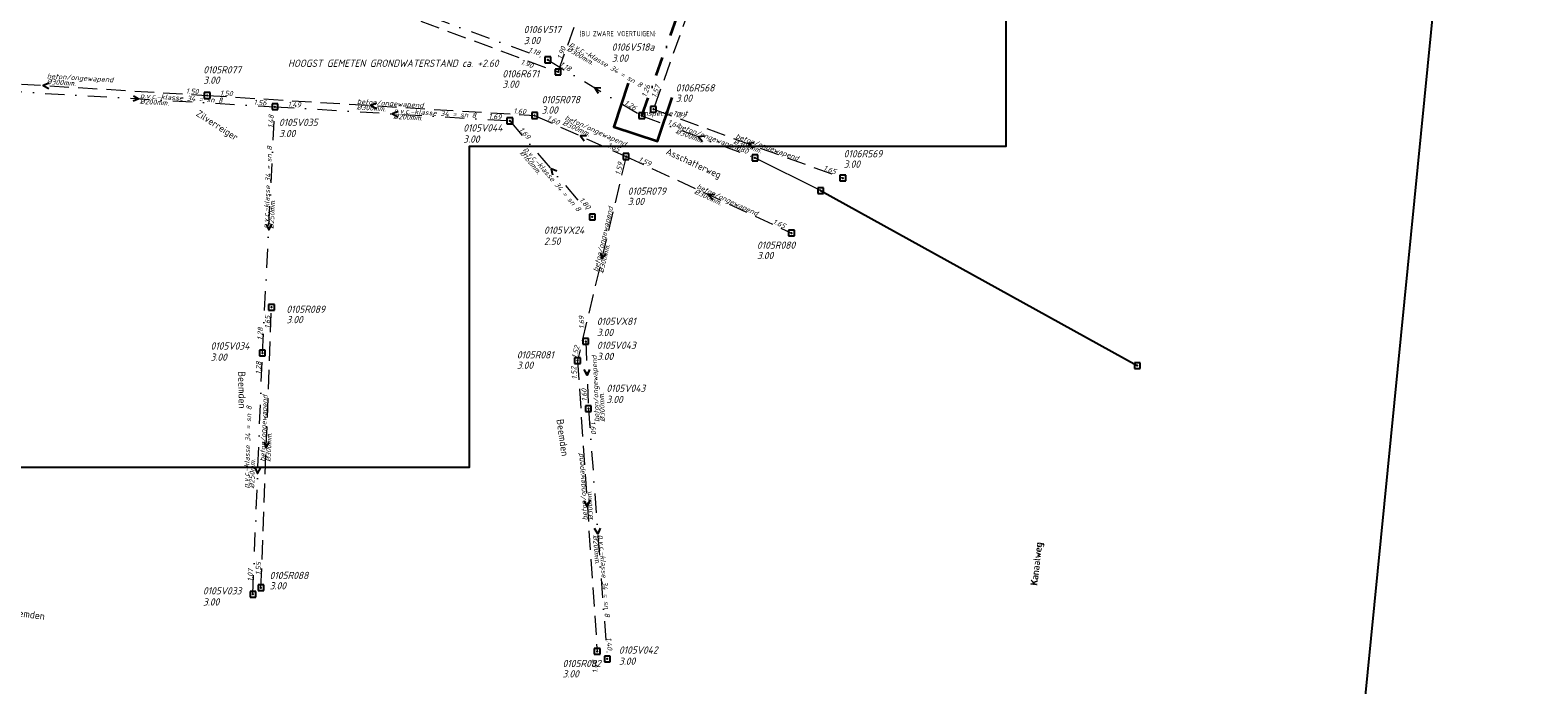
# Model space of a CAD drawing. Extents: x 155498 to 174806, y 452529 to 461643.
# Tile 40 of 44: x 158864 to 159257, y 460754 to 460925. Entities that reach past the tile are written whole.
import ezdxf
from ezdxf.enums import TextEntityAlignment as Align
from ezdxf.lldxf.tags import DXFTag

# ---------------------------------------------------------------- set-up
doc = ezdxf.new("R2010")
doc.units = 0
doc.header["$PDMODE"] = 64
doc.header["$PDSIZE"] = 1.5
doc.linetypes.add('RI-HWA', pattern=[7.4, 5, -2.4])
doc.linetypes.add('RI-VWA', pattern=[11, 5, -3, 0, -3])
doc.layers.get('0').update_dxf_attribs({"linetype": 'CONTINUOUS'})
doc.layers.get('DEFPOINTS').update_dxf_attribs({"linetype": 'CONTINUOUS'})
for name, color, linetype, lineweight in [('B-OI-RI-DRUK-G', 210, 'RI-PERS', 18), ('B-OI-RI-HWA-BOB-T18', 150, 'CONTINUOUS', 18), ('B-OI-RI-HWA-MATERIAAL-T18', 150, 'CONTINUOUS', 18), ('B-OI-RI-HWA-PUTDEKSELHOOGTE-T25', 150, 'CONTINUOUS', 25), ('B-OI-RI-HWA-PUTNUMMER-T25', 150, 'CONTINUOUS', 25), ('B-OI-RI-HWA_DIAMETER-T18', 150, 'CONTINUOUS', 18), ('B-OI-RI-HWA_RIOOLPUT-S', 150, 'CONTINUOUS', 25), ('B-OI-RI-HWA_TRANSPORTLEIDING-G', 150, 'RI-HWA', 18), ('B-OI-RI-STROOMRICHTING-S', 252, 'CONTINUOUS', 25), ('B-OI-RI-VWA-BOB-T18', 34, 'CONTINUOUS', 18), ('B-OI-RI-VWA-DIAMETER-T18', 34, 'CONTINUOUS', 18), ('B-OI-RI-VWA-MATERIAAL-T18', 34, 'CONTINUOUS', 18), ('B-OI-RI-VWA_PUTDEKSELHOOGTE-T25', 34, 'CONTINUOUS', 25), ('B-OI-RI-VWA_PUTNUMMER-T25', 34, 'CONTINUOUS', 25), ('B-OI-RI-VWA_RIOOLPUT-S', 34, 'CONTINUOUS', 25), ('B-OI-RI-VWA_TRANSPORTLEIDING-G', 34, 'RI-VWA', 18), ('B-XX-OG-TOPOGRAFIE-T18', 2, 'CONTINUOUS', 18), ('N-OI-RI-BIJZONDERDERHEDEN-T18', 134, 'CONTINUOUS', 18), ('N-OI-RI-VWA-BOB-T18', 36, 'CONTINUOUS', 18), ('N-OI-RI-VWA_PUTDEKSELHOOGTE-T25', 36, 'CONTINUOUS', 25), ('N-OI-RI-VWA_PUTNUMMER-T25', 36, 'CONTINUOUS', 25), ('N-OI-RI-VWA_RIOOLPUT-S', 36, 'CONTINUOUS', 25), ('N-OI-RI-VWA_TRANSPORTLEIDING-G', 36, 'RI-VWA', 35), ('N-OI-WH-T25', 2, 'CONTINUOUS', 25), ('N-RO-KG-GRENS_WERK-G', 7, 'XX-WERKGRENS', 35)]:
    doc.layers.add(name, color=color, linetype=linetype, lineweight=lineweight)
doc.layers.add('gemengd', color=10, linetype='CONTINUOUS')
doc.layers.add('persleiding', color=7, linetype='CONTINUOUS')
doc.styles.add('NLCS-ISO-M-T18', font='NLCS-ISO.ttf', dxfattribs={"height": 1.8})
doc.styles.add('NLCS-ISO-M500-T18_CURSIEF', font='NLCS-ISO.ttf', dxfattribs={"oblique": 15, "height": 0.9})
doc.styles.add('NLCS-ISO-M750-T18', font='NLCS-ISO.ttf', dxfattribs={"height": 1.35})
doc.styles.add('NLCS-ISO-M750-T18_CURSIEF', font='NLCS-ISO.ttf', dxfattribs={"oblique": 15, "height": 1.35})
doc.styles.add('NLCS-ISO-M750-T25_CURSIEF', font='NLCS-ISO.ttf', dxfattribs={"oblique": 15, "height": 1.875})
tags = doc.linetypes.add('RI-PERS', pattern='A,7,-2,["P",Standard,S=1.8,R=0,X=-0.5,Y=-0.9],-2,7,-2,[102,NLCS.SHX,S=1,R=180,X=0,Y=0],-2', length=22).pattern_tags.tags
tags[6] = DXFTag(74, 10)
doc.linetypes.add('XX-WERKGRENS', pattern='A,0,[137,NLCS.SHX,S=0.1,R=0,X=-1.1,Y=-1.35],-6', length=6)

# ---------------------------------------------------------------- blocks, each defined once
blk = doc.blocks.new('ACMAP_ANN_TEMPLATE_vwa-nap-l')
at = {"style": 'NLCS-ISO-M750-T18_CURSIEF', "oblique": 15}
blk.add_attdef('vwa-nap-l', (3.3, 0.2), '', height=1.35, dxfattribs=at)
blk = doc.blocks.new('ACMAP_ANN_TEMPLATE_type knoop')
at = {"layer": 'DEFPOINTS', "style": 'NLCS-ISO-M750-T18_CURSIEF', "oblique": 15}
blk.add_attdef('type_knoop', (0, 0), '', height=1.35, dxfattribs=at)
blk = doc.blocks.new('ACMAP_ANN_TEMPLATE_vwa-puth')
at = {"style": 'NLCS-ISO-M750-T25_CURSIEF', "oblique": 15}
blk.add_attdef('vwa-puth', (-3, 5), '', height=1.88, dxfattribs=at)
blk = doc.blocks.new('ACMAP_ANN_TEMPLATE_vwa-putnr')
at = {"style": 'NLCS-ISO-M750-T25_CURSIEF', "oblique": 15}
blk.add_attdef('vaw-putnr', (-3, 7.9), '', height=1.88, dxfattribs=at)
blk = doc.blocks.new('ACMAP_ANN_TEMPLATE_hwa-diam')
at = {"style": 'NLCS-ISO-M750-T18_CURSIEF', "oblique": 15}
blk.add_attdef('hwa-diam', (-3.7, -1.3), '', height=1.35, dxfattribs=at)
blk = doc.blocks.new('ACMAP_ANN_TEMPLATE_hwa-materiaal')
at = {"style": 'NLCS-ISO-M750-T18_CURSIEF', "oblique": 15}
blk.add_attdef('hwa-mat', (-3.7, 0.2), '', height=1.35, dxfattribs=at)
blk = doc.blocks.new('ACMAP_ANN_TEMPLATE_hwa-nap-l')
at = {"style": 'NLCS-ISO-M750-T18_CURSIEF', "oblique": 15}
blk.add_attdef('hwa-nap-l', (3.3, 0.2), '', height=1.35, dxfattribs=at)
blk = doc.blocks.new('ACMAP_ANN_TEMPLATE_hwa-nap-r')
at = {"style": 'NLCS-ISO-M750-T18_CURSIEF', "oblique": 15}
blk.add_attdef('hwa-nap-r', (-5.6, 0.2), '', height=1.35, dxfattribs=at)
blk = doc.blocks.new('ACMAP_ANN_TEMPLATE_vwa-diam')
at = {"style": 'NLCS-ISO-M750-T18_CURSIEF', "oblique": 15}
blk.add_attdef('vwa-diam', (0.3, -1.3), '', height=1.35, dxfattribs=at)
blk = doc.blocks.new('ACMAP_ANN_TEMPLATE_vwa-materiaal')
at = {"style": 'NLCS-ISO-M750-T18_CURSIEF', "oblique": 15}
blk.add_attdef('vwa-mat', (0.3, 0.2), '', height=1.35, dxfattribs=at)
blk = doc.blocks.new('ACMAP_ANN_TEMPLATE_vwa-nap-r')
at = {"style": 'NLCS-ISO-M750-T18_CURSIEF', "oblique": 15}
blk.add_attdef('vwa-nap-r', (-5.6, 0.2), '', height=1.35, dxfattribs=at)
blk = doc.blocks.new('ACMAP_ANN_TEMPLATE_hwa-puth')
at = {"style": 'NLCS-ISO-M750-T25_CURSIEF', "oblique": 15}
blk.add_attdef('hwa-puth', (-9, -6.8), '', height=1.88, dxfattribs=at)
blk = doc.blocks.new('ACMAP_ANN_TEMPLATE_hwa-putnr')
at = {"style": 'NLCS-ISO-M750-T25_CURSIEF', "oblique": 15}
blk.add_attdef('hwa-putnr', (-9, -4.1), '', height=1.88, dxfattribs=at)

msp = doc.modelspace()

# ---------------------------------------------------------------- linework, layer by layer
at = {"layer": 'B-OI-RI-DRUK-G'}
msp.add_line((159070.2, 460883.14), (159053.1, 460891.68), dxfattribs=at)
at = {"layer": 'B-OI-RI-HWA_RIOOLPUT-S'}
for p in [(159001.84, 460914.05), (158910.47, 460907.93), (159026.66, 460904.34), (158995.72, 460902.72), (159019.53, 460892.04), (159075.98, 460886.43), (159062.62, 460872.1), (158927.21, 460852.77), (159006.89, 460838.85), (158924.48, 460779.68), (159012, 460763.11)]:
    msp.add_point(p, dxfattribs=at)
at = {"layer": 'B-OI-RI-HWA_TRANSPORTLEIDING-G'}
for p, q in [((159001.84, 460914.05), (159020.96, 460967.22)), ((159045.95, 460958.39), (159026.66, 460904.34)), ((158903.63, 460950.33), (159001.84, 460914.05)), ((158825.16, 460913.16), (158910.47, 460907.93)), ((158910.47, 460907.93), (158995.72, 460902.72)), ((158995.72, 460902.72), (159019.53, 460892.04)), ((159026.66, 460904.34), (159075.98, 460886.43)), ((159019.53, 460892.04), (159006.89, 460838.85)), ((159019.53, 460892.04), (159062.62, 460872.1)), ((158924.48, 460779.68), (158927.21, 460852.77)), ((159006.89, 460838.85), (159012, 460763.11))]:
    msp.add_line(p, q, dxfattribs=at)
at = {"layer": 'B-OI-RI-STROOMRICHTING-S'}
for points in [[(158869.29, 460911.18), (158867.81, 460910.55), (158869.21, 460909.74)], [(159013, 460909.8), (159011.4, 460909.92), (159012.27, 460908.57)], [(158891.27, 460907.86), (158892.66, 460907.06), (158891.18, 460906.42)], [(158954.58, 460905.95), (158953.1, 460905.32), (158954.49, 460904.52)], [(158960.17, 460903.79), (158958.69, 460903.16), (158960.08, 460902.35)], [(159009.24, 460897.45), (159007.63, 460897.38), (159008.65, 460896.13)], [(159039.97, 460897.33), (159038.37, 460897.16), (159039.47, 460895.98)], [(159052.92, 460895.57), (159051.32, 460895.39), (159052.43, 460894.22)], [(159001.49, 460888.19), (159000.01, 460888.82), (159000.4, 460887.25)], [(159042.68, 460882.12), (159041.07, 460882.07), (159042.08, 460880.81)], [(158925.84, 460874.38), (158926.49, 460872.91), (158927.28, 460874.31)], [(159012.85, 460867.01), (159013.21, 460865.45), (159014.25, 460866.68)], [(159010.04, 460836.57), (159009.38, 460835.1), (159008.6, 460836.51)], [(158925.18, 460817.69), (158925.85, 460816.22), (158926.62, 460817.63)], [(158922.95, 460810.88), (158923.61, 460809.41), (158924.39, 460810.82)], [(159010.07, 460802.47), (159009.45, 460800.98), (159008.63, 460802.37)], [(159012.79, 460795.24), (159012.18, 460793.75), (159011.35, 460795.13)]]:
    msp.add_lwpolyline(points, dxfattribs=at)
at = {"layer": 'B-OI-RI-VWA_RIOOLPUT-S'}
for p in [(158999.16, 460917.21), (158928.11, 460904.99), (158989.27, 460901.33), (159023.64, 460902.64), (159010.74, 460876.3), (159009.03, 460843.85), (158924.86, 460840.83), (159009.72, 460826.35), (158922.37, 460778), (159014.63, 460761.14)]:
    msp.add_point(p, dxfattribs=at)
at = {"layer": 'B-OI-RI-VWA_TRANSPORTLEIDING-G'}
for p, q in [((158906.29, 460951.48), (158999.16, 460917.21)), ((158999.16, 460917.21), (159023.64, 460902.64)), ((158857.22, 460909.13), (158928.11, 460904.99)), ((158924.86, 460840.83), (158928.11, 460904.99)), ((158928.11, 460904.99), (158989.27, 460901.33)), ((158989.27, 460901.33), (159010.74, 460876.3)), ((159023.64, 460902.64), (159053.1, 460891.68)), ((159009.03, 460843.85), (159009.72, 460826.35)), ((158922.37, 460778), (158924.86, 460840.83)), ((159009.72, 460826.35), (159014.63, 460761.14))]:
    msp.add_line(p, q, dxfattribs=at)
at = {"layer": 'DEFPOINTS', "flags": 128}
for points in [[(157498.69, 460511.77), (157666.49, 461268.41), (158141.33, 461489.21), (159256.93, 461205.94), (159206.49, 460696.31), (158205.71, 460856.25), (158144.02, 460363.33)], [(158961.02, 461111.13), (158810.98, 461111.13), (158687.98, 461111.13), (158687.98, 460811.13), (158978.75, 460811.13), (158978.75, 460894.72), (159118.48, 460894.72), (159118.48, 460999.04), (158961.02, 460999.04)]]:
    msp.add_lwpolyline(points, close=True, dxfattribs=at)
at = {"layer": 'gemengd'}
msp.add_line((159070.2, 460883.14), (159152.63, 460837.57), dxfattribs=at)
msp.add_point((159152.63, 460837.57), dxfattribs=at)
at = {"layer": 'N-OI-RI-VWA_RIOOLPUT-S'}
msp.add_point((159023.64, 460902.64), dxfattribs=at)
at = {"layer": 'N-OI-RI-VWA_TRANSPORTLEIDING-G'}
msp.add_line((159023.64, 460902.64), (159044.63, 460961.45), dxfattribs=at)
at = {"layer": 'N-RO-KG-GRENS_WERK-G', "ltscale": 0.5, "flags": 128}
msp.add_lwpolyline([(159020.11, 460911.18), (159016.34, 460899.79), (159027.73, 460896.01), (159031.5, 460907.4)], dxfattribs=at)
at = {"layer": 'persleiding'}
for p in [(159053.1, 460891.68), (159070.2, 460883.14)]:
    msp.add_point(p, dxfattribs=at)

# ---------------------------------------------------------------- block references
at = {"layer": 'B-OI-RI-HWA-BOB-T18'}
for name, p, rotation, values in [('ACMAP_ANN_TEMPLATE_hwa-nap-l', (159001.84, 460914.05), 70.2215005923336, {'hwa-nap-l': '1.90'}), ('ACMAP_ANN_TEMPLATE_hwa-nap-r', (158997.14, 460914), 339.7248725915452, {'hwa-nap-r': '1.90'}), ('ACMAP_ANN_TEMPLATE_hwa-nap-r', (158910.47, 460907.93), 356.4917025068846, {'hwa-nap-r': '1.50'}), ('ACMAP_ANN_TEMPLATE_hwa-nap-l', (158910.47, 460907.93), 356.4990234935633, {'hwa-nap-l': '1.50'}), ('ACMAP_ANN_TEMPLATE_hwa-nap-r', (159029.41, 460912.41), 70.35228739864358, {'hwa-nap-r': '1.57'}), ('ACMAP_ANN_TEMPLATE_hwa-nap-r', (158995.72, 460902.72), 356.4990234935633, {'hwa-nap-r': '1.60'}), ('ACMAP_ANN_TEMPLATE_hwa-nap-l', (158995.72, 460902.72), 335.8475484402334, {'hwa-nap-l': '1.60'}), ('ACMAP_ANN_TEMPLATE_hwa-nap-l', (159028.45, 460903.8), 340.0442265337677, {'hwa-nap-l': '1.57'}), ('ACMAP_ANN_TEMPLATE_hwa-nap-r', (159019.53, 460892.04), 335.8475484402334, {'hwa-nap-r': '1.65'}), ('ACMAP_ANN_TEMPLATE_hwa-nap-l', (159017.4, 460883.81), 76.63459377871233, {'hwa-nap-l': '1.59'}), ('ACMAP_ANN_TEMPLATE_hwa-nap-l', (159019.53, 460892.04), 335.1699831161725, {'hwa-nap-l': '1.59'}), ('ACMAP_ANN_TEMPLATE_hwa-nap-r', (159075.98, 460886.43), 340.0442265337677, {'hwa-nap-r': '1.65'}), ('ACMAP_ANN_TEMPLATE_hwa-nap-r', (159062.62, 460872.1), 335.1699831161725, {'hwa-nap-r': '1.65'}), ('ACMAP_ANN_TEMPLATE_hwa-nap-r', (158927.21, 460852.77), 87.85770853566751, {'hwa-nap-r': '1.65'}), ('ACMAP_ANN_TEMPLATE_hwa-nap-r', (159008.16, 460844.73), 76.63459377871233, {'hwa-nap-r': '1.52'}), ('ACMAP_ANN_TEMPLATE_hwa-nap-l', (159007.2, 460830.74), 93.85594640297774, {'hwa-nap-l': '1.52'}), ('ACMAP_ANN_TEMPLATE_hwa-nap-l', (158924.48, 460779.68), 87.85770853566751, {'hwa-nap-l': '1.55'}), ('ACMAP_ANN_TEMPLATE_hwa-nap-r', (159012, 460763.11), 93.85594640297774, {'hwa-nap-r': '1.42'})]:
    msp.add_blockref(name, p, dxfattribs=dict(at, rotation=rotation)).add_auto_attribs(values)
at = {"layer": 'B-OI-RI-HWA-MATERIAAL-T18'}
for p, rotation in [((158872.37, 460911.97), 356.4917025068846), ((158953.1, 460905.32), 356.4990234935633), ((159006.76, 460900.02), 335.8475484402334), ((159051.32, 460895.39), 340.0442265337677), ((159041.07, 460882.07), 335.1699831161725), ((159013.21, 460865.45), 76.63459377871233), ((158925.85, 460816.22), 87.85770853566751), ((159009.45, 460800.98), 93.85594640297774)]:
    msp.add_blockref('ACMAP_ANN_TEMPLATE_hwa-materiaal', p, dxfattribs=dict(at, rotation=rotation)).add_auto_attribs({'hwa-mat': 'beton/ongewapend'})
at = {"layer": 'B-OI-RI-HWA-PUTDEKSELHOOGTE-T25'}
for p in [(158918.46, 460917.78), (158996.34, 460916.74), (159006.53, 460910), (159041.46, 460913.07), (159085.21, 460895.92), (159028.97, 460886.18), (159062.62, 460872.1), (158940.11, 460855.4), (159000.1, 460843.52), (158935.74, 460786.06), (159012, 460763.11)]:
    msp.add_blockref('ACMAP_ANN_TEMPLATE_hwa-puth', p, dxfattribs=at).add_auto_attribs({'hwa-puth': '3.00'})
at = {"layer": 'B-OI-RI-HWA-PUTNUMMER-T25'}
for p, values in [((158918.46, 460917.78), {'hwa-putnr': '0105R077'}), ((158996.34, 460916.74), {'hwa-putnr': '0106R671'}), ((159041.46, 460913.07), {'hwa-putnr': '0106R568'}), ((159006.53, 460910), {'hwa-putnr': '0105R078'}), ((159085.21, 460895.92), {'hwa-putnr': '0106R569'}), ((159028.97, 460886.18), {'hwa-putnr': '0105R079'}), ((159062.62, 460872.1), {'hwa-putnr': '0105R080'}), ((158940.11, 460855.4), {'hwa-putnr': '0105R089'}), ((159000.1, 460843.52), {'hwa-putnr': '0105R081'}), ((158935.74, 460786.06), {'hwa-putnr': '0105R088'}), ((159012, 460763.11), {'hwa-putnr': '0105R082'})]:
    msp.add_blockref('ACMAP_ANN_TEMPLATE_hwa-putnr', p, dxfattribs=at).add_auto_attribs(values)
at = {"layer": 'B-OI-RI-HWA_DIAMETER-T18'}
for p, rotation in [((158872.37, 460911.97), 356.4917025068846), ((158953.1, 460905.32), 356.4990234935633), ((159006.76, 460900.02), 335.8475484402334), ((159051.32, 460895.39), 340.0442265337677), ((159041.07, 460882.07), 335.1699831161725), ((159013.21, 460865.45), 76.63459377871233), ((158925.85, 460816.22), 87.85770853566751), ((159009.45, 460800.98), 93.85594640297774)]:
    msp.add_blockref('ACMAP_ANN_TEMPLATE_hwa-diam', p, dxfattribs=dict(at, rotation=rotation)).add_auto_attribs({'hwa-diam': '%%c300mm.'})
at = {"layer": 'B-OI-RI-VWA-BOB-T18'}
for name, p, rotation, values in [('ACMAP_ANN_TEMPLATE_vwa-nap-r', (158999.16, 460917.21), 339.7459294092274, {'vwa-nap-r': '1.18'}), ('ACMAP_ANN_TEMPLATE_vwa-nap-l', (158999.16, 460917.21), 329.2297897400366, {'vwa-nap-l': '1.18'}), ('ACMAP_ANN_TEMPLATE_vwa-nap-r', (158928.11, 460904.99), 356.6584618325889, {'vwa-nap-r': '1.56'}), ('ACMAP_ANN_TEMPLATE_vwa-nap-l', (158928.11, 460904.99), 356.5742856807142, {'vwa-nap-l': '1.49'}), ('ACMAP_ANN_TEMPLATE_vwa-nap-r', (159023.64, 460902.64), 329.2297897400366, {'vwa-nap-r': '1.26'}), ('ACMAP_ANN_TEMPLATE_vwa-nap-r', (158928.11, 460904.99), 87.1029452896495, {'vwa-nap-r': '1.48'}), ('ACMAP_ANN_TEMPLATE_vwa-nap-r', (158989.27, 460901.33), 356.5742856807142, {'vwa-nap-r': '1.69'}), ('ACMAP_ANN_TEMPLATE_vwa-nap-l', (159027.03, 460901.43), 339.6105781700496, {'vwa-nap-l': '1.64'}), ('ACMAP_ANN_TEMPLATE_vwa-nap-l', (158989.27, 460901.33), 310.6403064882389, {'vwa-nap-l': '1.69'}), ('ACMAP_ANN_TEMPLATE_vwa-nap-r', (159053.1, 460891.68), 339.6105781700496, {'vwa-nap-r': '1.80'}), ('ACMAP_ANN_TEMPLATE_vwa-nap-r', (159010.74, 460876.3), 310.6403064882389, {'vwa-nap-r': '1.80'}), ('ACMAP_ANN_TEMPLATE_vwa-nap-l', (159009.03, 460843.85), 92.26772797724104, {'vwa-nap-l': '1.69'}), ('ACMAP_ANN_TEMPLATE_vwa-nap-l', (158924.86, 460840.83), 87.1029452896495, {'vwa-nap-l': '1.28'}), ('ACMAP_ANN_TEMPLATE_vwa-nap-r', (158924.86, 460840.83), 87.72687101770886, {'vwa-nap-r': '1.28'}), ('ACMAP_ANN_TEMPLATE_vwa-nap-r', (159009.37, 460833.85), 92.26772797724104, {'vwa-nap-r': '1.60'}), ('ACMAP_ANN_TEMPLATE_vwa-nap-l', (159009.72, 460826.35), 274.3059720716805, {'vwa-nap-l': '1.60'}), ('ACMAP_ANN_TEMPLATE_vwa-nap-l', (158922.37, 460778), 87.72687101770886, {'vwa-nap-l': '1.07'}), ('ACMAP_ANN_TEMPLATE_vwa-nap-r', (159014.63, 460761.14), 274.3059720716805, {'vwa-nap-r': '1.40'})]:
    msp.add_blockref(name, p, dxfattribs=dict(at, rotation=rotation)).add_auto_attribs(values)
at = {"layer": 'B-OI-RI-VWA-DIAMETER-T18'}
for p, rotation, values in [((159004.4, 460920.95), 329.2297897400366, {'vwa-diam': '%%c300mm.'}), ((158892.66, 460907.06), 356.6584618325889, {'vwa-diam': '%%c200mm.'}), ((158958.69, 460903.16), 356.5742856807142, {'vwa-diam': '%%c200mm.'}), ((159032.47, 460899.41), 339.6105781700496, {'vwa-diam': '%%c300mm.'}), ((158992.54, 460893.99), 310.6403064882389, {'vwa-diam': '%%c160mm.'}), ((158926.49, 460872.91), 87.1029452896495, {'vwa-diam': '%%c250mm.'}), ((159012.78, 460822.59), 92.26772797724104, {'vwa-diam': '%%c300mm.'}), ((158921.39, 460805.27), 87.72687101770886, {'vwa-diam': '%%c250mm.'}), ((159012.18, 460793.75), 274.3059720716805, {'vwa-diam': '%%c200mm.'})]:
    msp.add_blockref('ACMAP_ANN_TEMPLATE_vwa-diam', p, dxfattribs=dict(at, rotation=rotation)).add_auto_attribs(values)
at = {"layer": 'B-OI-RI-VWA-MATERIAAL-T18'}
for p, rotation, values in [((159004.4, 460920.95), 329.2297897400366, {'vwa-mat': 'p.v.c.-klasse 34 = sn 8'}), ((158892.66, 460907.06), 356.6584618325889, {'vwa-mat': 'p.v.c.-klasse 34 = sn 8'}), ((158958.69, 460903.16), 356.5742856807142, {'vwa-mat': 'p.v.c.-klasse 34 = sn 8'}), ((159032.47, 460899.41), 339.6105781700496, {'vwa-mat': 'beton/ongewapend'}), ((158992.54, 460893.99), 310.6403064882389, {'vwa-mat': 'p.v.c.-klasse 34 = sn 8'}), ((158926.49, 460872.91), 87.1029452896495, {'vwa-mat': 'p.v.c.-klasse 34 = sn 8'}), ((159012.78, 460822.59), 92.26772797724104, {'vwa-mat': 'beton/ongewapend'}), ((158921.39, 460805.27), 87.72687101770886, {'vwa-mat': 'p.v.c.-klasse 34 = sn 8'}), ((159012.18, 460793.75), 274.3059720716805, {'vwa-mat': 'p.v.c.-klasse 34 = sn 8'})]:
    msp.add_blockref('ACMAP_ANN_TEMPLATE_vwa-materiaal', p, dxfattribs=dict(at, rotation=rotation)).add_auto_attribs(values)
at = {"layer": 'B-OI-RI-VWA_PUTDEKSELHOOGTE-T25'}
for p, values in [((158995.89, 460916.29), {'vwa-puth': '3.00'}), ((158932.17, 460892.08), {'vwa-puth': '3.00'}), ((158980.14, 460890.63), {'vwa-puth': '3.00'}), ((159001.17, 460864.01), {'vwa-puth': '2.50'}), ((159014.92, 460840.26), {'vwa-puth': '3.00'}), ((158914.35, 460833.83), {'vwa-puth': '3.00'}), ((159014.95, 460834.01), {'vwa-puth': '3.00'}), ((159017.43, 460822.81), {'vwa-puth': '3.00'}), ((158912.37, 460770.05), {'vwa-puth': '3.00'}), ((159020.68, 460754.62), {'vwa-puth': '3.00'})]:
    msp.add_blockref('ACMAP_ANN_TEMPLATE_vwa-puth', p, dxfattribs=at).add_auto_attribs(values)
at = {"layer": 'B-OI-RI-VWA_PUTNUMMER-T25'}
for p, values in [((158995.89, 460916.29), {'vaw-putnr': '0106V517'}), ((158932.17, 460892.08), {'vaw-putnr': '0105V035'}), ((158980.14, 460890.63), {'vaw-putnr': '0105V044'}), ((159001.17, 460864.01), {'vaw-putnr': '0105VX24'}), ((159014.92, 460840.26), {'vaw-putnr': '0105VX81'}), ((158914.35, 460833.83), {'vaw-putnr': '0105V034'}), ((159014.95, 460834.01), {'vaw-putnr': '0105V043'}), ((159017.43, 460822.81), {'vaw-putnr': '0105V043'}), ((158912.37, 460770.05), {'vaw-putnr': '0105V033'}), ((159020.68, 460754.62), {'vaw-putnr': '0105V042'})]:
    msp.add_blockref('ACMAP_ANN_TEMPLATE_vwa-putnr', p, dxfattribs=at).add_auto_attribs(values)
at = {"layer": 'DEFPOINTS'}
msp.add_blockref('ACMAP_ANN_TEMPLATE_type knoop', (159023.64, 460902.64), dxfattribs=at).add_auto_attribs({'type_knoop': 'inspectie put'})
at = {"layer": 'N-OI-RI-VWA-BOB-T18', "rotation": 70.35271824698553}
msp.add_blockref('ACMAP_ANN_TEMPLATE_vwa-nap-l', (159023.86, 460904.18), dxfattribs=at).add_auto_attribs({'vwa-nap-l': '1.26'})
at = {"layer": 'N-OI-RI-VWA_PUTDEKSELHOOGTE-T25'}
msp.add_blockref('ACMAP_ANN_TEMPLATE_vwa-puth', (159018.81, 460911.71), dxfattribs=at).add_auto_attribs({'vwa-puth': '3.00'})
at = {"layer": 'N-OI-RI-VWA_PUTNUMMER-T25'}
msp.add_blockref('ACMAP_ANN_TEMPLATE_vwa-putnr', (159018.81, 460911.71), dxfattribs=at).add_auto_attribs({'vaw-putnr': '0106V518a'})

# ---------------------------------------------------------------- texts
at = {"layer": 'B-XX-OG-TOPOGRAFIE-T18', "style": 'NLCS-ISO-M-T18'}
for s, height, rotation, p in [('Zilverreiger', 1.8, 327.1, (158913.1, 460900.18)), ('Asschatterweg', 1.8, 335.3, (159037.14, 460890.31)), ('Beemden', 1.875, 270.9, (158919.54, 460831.24)), ('Beemden', 1.875, 277.9, (159003.01, 460818.8)), ('Kanaalweg', 1.875, 83.5, (159126.35, 460785.94)), ('Kanaalweg', 1.8, 83.5, (159126.35, 460785.94)), ('Beemden', 1.875, 352.6, (158863.39, 460772.86))]:
    msp.add_text(s, height=height, rotation=rotation, dxfattribs=at).set_placement(p, align=Align.MIDDLE_CENTER)
at = {"layer": 'N-OI-RI-BIJZONDERDERHEDEN-T18', "style": 'NLCS-ISO-M750-T18', "width": 0.8}
msp.add_text('(BIJ ZWARE VOERTUIGEN)', height=1.35, dxfattribs=at).set_placement((159007.42, 460923.37))
at = {"layer": 'N-OI-WH-T25', "style": 'NLCS-ISO-M500-T18_CURSIEF', "oblique": 15}
msp.add_text('HOOGST GEMETEN GRONDWATERSTAND ca. +2.60', height=1.875, dxfattribs=at).set_placement((158958.92, 460914.82), align=Align.BOTTOM_CENTER)

doc.saveas('drawing.dxf')
